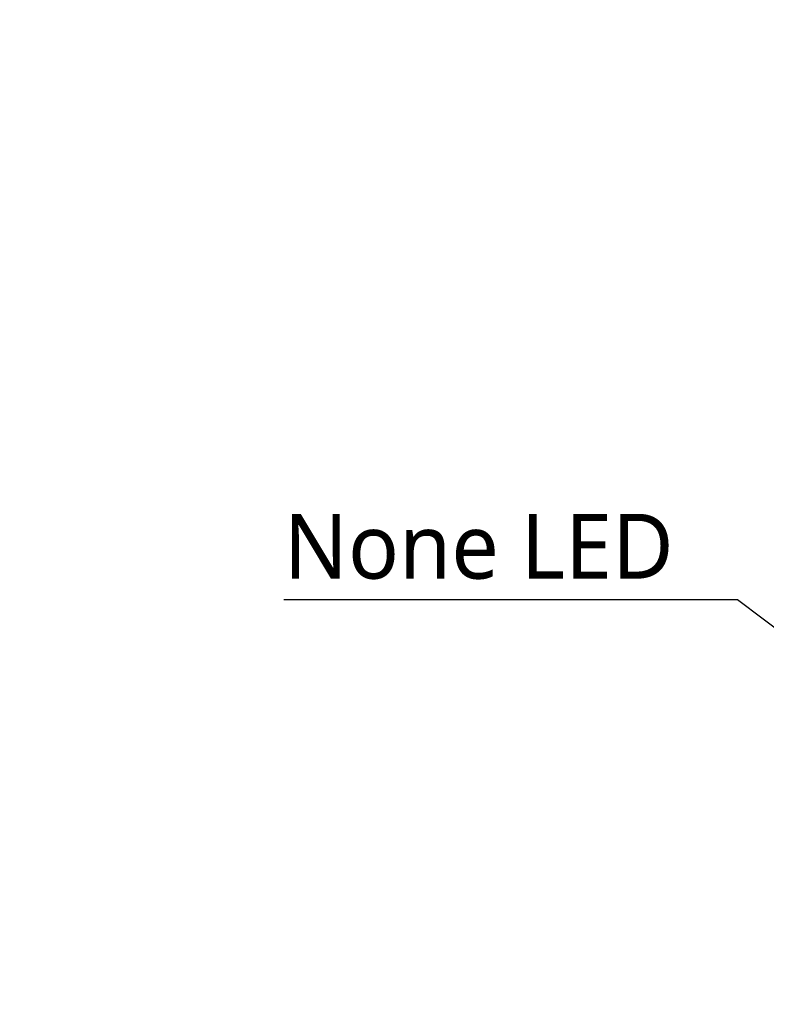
# Model space of a CAD drawing. Header units: millimetres. Extents: x 0 to 4378, y 0 to 2376.
# Tile 160 of 224: x 1944 to 2129, y 1126 to 1369. Entities that reach past the tile are written whole.
import ezdxf

# ---------------------------------------------------------------- set-up
doc = ezdxf.new("R2010")
doc.units = ezdxf.units.MM
doc.header["$LTSCALE"] = 0.2
doc.styles.add('Rainbow-5.0 Style', font='malgunsl.ttf')
doc.dimstyles.new('Rainbow-5.0 Style', dxfattribs={"dimtxt": 4, "dimasz": 2.5, "dimexe": 1, "dimexo": 1, "dimgap": 1, "dimtad": 1, "dimdsep": 46, "dimtxsty": 'Rainbow-5.0 Style', "dimcen": 0, "dimclrd": 251, "dimclre": 251, "dimclrt": 7, "dimazin": 3, "dimtp": 0.1, "dimtm": 0.1, "dimtfac": 0.61, "dimtmove": 0, "dimatfit": 3, "dimfxl": 1, "dimlwd": -1, "dimlwe": -1, "dimarcsym": 1})

msp = doc.modelspace()

# ---------------------------------------------------------------- texts
at = {"color": 7, "insert": (2009.671, 1230.938), "char_height": 16, "attachment_point": 7, "style": 'Rainbow-5.0 Style'}
msp.add_mtext('None LED', dxfattribs=at)

# ---------------------------------------------------------------- leaders
msp.add_leader([(1695.706, 1269.384), (1982.678, 1641.648)], dimstyle='Rainbow-5.0 Style', override={"dimscale": 5, "dimgap": 1, "dimtad": 1})
at = {"annotation_type": 0, "has_hookline": 1, "hookline_direction": 1, "text_width": 94.488}
msp.add_leader([(2253.115, 1126.107), (2121.66, 1225.938), (2109.16, 1225.938)], dimstyle='Rainbow-5.0 Style', override={"dimscale": 5, "dimgap": 1, "dimtad": 1}, dxfattribs=at)

doc.saveas('drawing.dxf')
